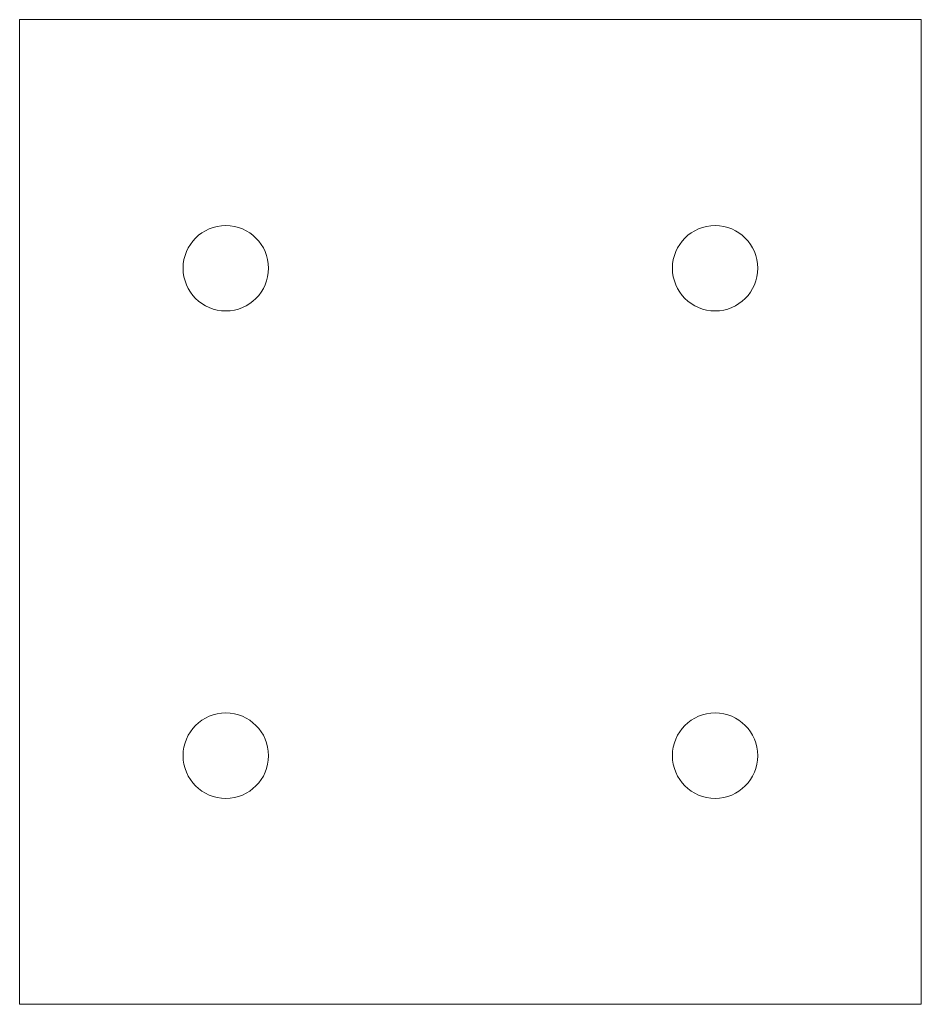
# Model space of a CAD drawing. Header units: inches. Extents: x 0.7 to 9.9, y 0.5 to 10.6.
import ezdxf

# ---------------------------------------------------------------- set-up
doc = ezdxf.new("R2010")
doc.units = ezdxf.units.IN
doc.header["$MEASUREMENT"] = 0

msp = doc.modelspace()

# ---------------------------------------------------------------- linework, layer by layer
at = {"color": 7, "linetype": 'Continuous', "lineweight": 15}
for p, q in [((9.901, 10.6), (0.651, 10.6)), ((0.651, 0.5), (0.651, 10.6)), ((9.901, 0.5), (9.901, 10.6)), ((9.901, 0.5), (0.651, 0.5))]:
    msp.add_line(p, q, dxfattribs=at)
for centre in [(2.766, 8.05), (7.786, 8.05), (2.766, 3.05), (7.786, 3.05)]:
    msp.add_circle(centre, 0.438, dxfattribs=at)

doc.saveas('drawing.dxf')
